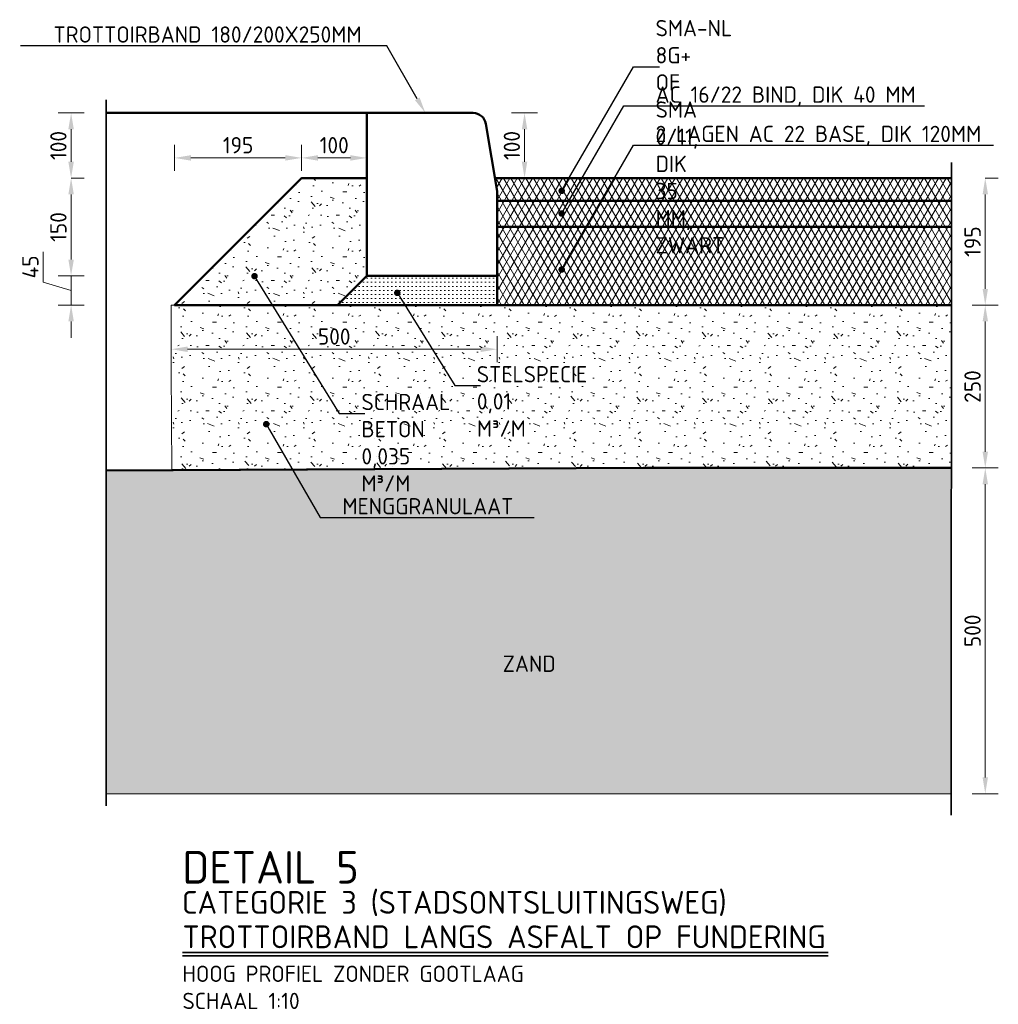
# Model space of a CAD drawing. Header units: metres. Extents: x 92403 to 95147, y 464428 to 465602.
# Tile 207 of 256: x 92582.16 to 92583.67, y 465104.2 to 465105.71. Entities that reach past the tile are written whole.
import ezdxf
from ezdxf import colors
from ezdxf.entities.mleader import LeaderData, LeaderLine
from ezdxf.math import Vec2, Vec3

# ---------------------------------------------------------------- set-up
doc = ezdxf.new("R2010")
doc.units = ezdxf.units.M
doc.linetypes.add('AL-PROJECT', pattern=[18, 12, -3, 0, -3])
doc.layers.get('0').update_dxf_attribs({"linetype": 'CONTINUOUS'})
doc.layers.get('Defpoints').update_dxf_attribs({"linetype": 'CONTINUOUS'})
for name, color, linetype, lineweight in [('N-WE-GW-GROND_ZAND-AD', 7, 'CONTINUOUS', 18), ('N-WE-GW-GROND_ZAND_CUNETZAND-AD-10', 7, 'CONTINUOUS', 18), ('N-WE-GW-GROND_ZAND_CUNETZAND-WERK-T25', 7, 'CONTINUOUS', 25), ('N-WE-VH-KANTOPSLUITING_TROTTOIRBAND-T25', 7, 'CONTINUOUS', 25), ('N-WE-VH-KANTOPSLUITING_TROTTOIRBAND_130 150-GD', 210, 'CONTINUOUS', 50), ('N-WE-VH-VERHARDING_ASFALT-AD-10', 252, 'CONTINUOUS', 18), ('N-WE-VH-VERHARDING_ASFALT-GD', 252, 'CONTINUOUS', 50), ('N-WE-VH-VERHARDING_ASFALT-T25', 7, 'CONTINUOUS', 25), ('N-WE-VH-VERHARDING_BETON-AD-10', 252, 'CONTINUOUS', 18), ('N-WE-VH-VERHARDING_BETON_SCHRAAL-GD', 252, 'CONTINUOUS', 50), ('N-WE-VH-VERHARDING_BETON_SCHRAAL-T25', 7, 'CONTINUOUS', 25), ('N-WE-VH-VERHARDING_FUNDERING-AD-10', 252, 'CONTINUOUS', 18), ('N-WE-VH-VERHARDING_TEGEL-GD', 252, 'CONTINUOUS', 50), ('X-XX-AL-PROJECTGRENS-G', 7, 'AL-PROJECT', 35), ('X-XX-AL-TEKENBLAD_KADER_ROOSTERVERDELING-GD', 7, 'CONTINUOUS', 35), ('X-XX-AL-TEKENBLAD_TITELBLOK-T25', 7, 'CONTINUOUS', 25), ('X-XX-AL-TEKENBLAD_TITELBLOK-T35', 50, 'CONTINUOUS', 35), ('X-XX-AL-TEKENBLAD_TITELBLOK-T50', 130, 'CONTINUOUS', 50), ('X-XX-AL-VERWIJZING_DETAIL-M', 7, 'CONTINUOUS', 18)]:
    doc.layers.add(name, color=color, linetype=linetype, lineweight=lineweight)
doc.styles.add('NLCS-ISO-ANNOTATIVE-T25', font='NLCS-ISO.ttf', dxfattribs={"height": 2.5})
doc.styles.add('NLCS-ISO-M10-T25', font='NLCS-ISO.ttf', dxfattribs={"height": 0.025})
doc.styles.add('NLCS-ISO-M10-T35', font='NLCS-ISO.ttf', dxfattribs={"height": 0.035})
doc.styles.add('NLCS-ISO-M10-T50', font='NLCS-ISO.ttf', dxfattribs={"height": 0.05})
doc.dimstyles.new('NLCS-M10-T25-PIJL_L2_H1', dxfattribs={"dimscale": 0.01, "dimtxt": 2.5, "dimasz": 2.5, "dimexe": 2, "dimexo": 2, "dimgap": 0.7, "dimtad": 1, "dimzin": 0, "dimdsep": 46, "dimtxsty": 'NLCS-ISO-M10-T25', "dimcen": 2.5, "dimdle": 2, "dimclrd": 256, "dimclre": 256, "dimclrt": 7, "dimadec": 1, "dimazin": 0, "dimtfac": 1, "dimtdec": 3, "dimtofl": 0, "dimtmove": 1, "dimatfit": 0, "dimfxl": 2, "dimfxlon": 1, "dimtfillclr": 256, "dimtolj": 1, "dimtzin": 0, "dimlwd": -1, "dimlwe": -1, "dimarcsym": 0})
pattern_1 = [(0, (2985.47447, 6084.78609), (0, 0.1), [0, -0.1]), (0, (2985.47547, 6084.75109), (0, 0.1), [0, -0.1]), (0, (2985.47847, 6084.80509), (0, 0.1), [0, -0.1]), (338.1986, (2985.426468, 6084.774087), (0.3000000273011, -0.0999999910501), [0.0107703, -0.5277462]), (216.8699, (2985.436468, 6084.770087), (0.29999999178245, 0.2000000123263), [0.005, -0.495]), (130.6013, (2985.432468, 6084.767087), (0.5000000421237, -0.59999990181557), [0.0092195, -0.9127349]), (206.5651, (2985.39947, 6084.755087), (-0.099999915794, -0.1000001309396), [0.0022361, -0.2213707]), (326.3099, (2985.397468, 6084.754087), (0.1999999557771, -0.1000001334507), [0.0036056, -0.3569496]), (108.4349, (2985.40047, 6084.752087), (-0.0999998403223, 0.2000000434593), [0.0031623, -0.3130655]), (225, (2985.46347, 6084.74509), (-2e-17, -0.100000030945), [0.0042426, -0.1371787]), (0, (2985.46047, 6084.74209), (0.1, 0.1), [0.006, -0.094]), (135, (2985.46647, 6084.74209), (-0.100000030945, 9e-18), [0.0042426, -0.1371787]), (251.5651, (2985.45147, 6084.809087), (0.0999998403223, 0.2000000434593), [0.0031623, -0.3130655]), (0, (2985.45047, 6084.80609), (0.1, 0.1), [0.005, -0.095]), (143.1301, (2985.455468, 6084.806087), (-0.29999999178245, 0.2000000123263), [0.005, -0.495]), (213.6901, (2985.398468, 6084.810087), (0.1999999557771, 0.1000001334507), [0.0036056, -0.3569496]), (341.5651, (2985.39547, 6084.808087), (-0.2000000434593, 0.0999998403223), [0.0063246, -0.3099032]), (126.8699, (2985.401468, 6084.806087), (0.2000000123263, -0.29999999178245), [0.005, -0.495]), (0, (2985.42747, 6084.80609), (0, 0.1), [0, -0.1]), (0, (2985.40047, 6084.78009), (0, 0.1), [0, -0.1]), (0, (2985.42847, 6084.74309), (0, 0.1), [0, -0.1]), (0, (2985.45547, 6084.77409), (0, 0.1), [0, -0.1]), (0, (2985.42647, 6084.79109), (0, 0.1), [0, -0.1]), (0, (2985.40447, 6084.79409), (0, 0.1), [0, -0.1]), (0, (2985.41347, 6084.78809), (0, 0.1), [0, -0.1]), (0, (2985.40947, 6084.76409), (0, 0.1), [0, -0.1]), (0, (2985.38547, 6084.76809), (0, 0.1), [0, -0.1]), (0, (2985.38647, 6084.79109), (0, 0.1), [0, -0.1]), (0, (2985.38347, 6084.81309), (0, 0.1), [0, -0.1]), (0, (2985.41447, 6084.81709), (0, 0.1), [0, -0.1]), (0, (2985.43647, 6084.82109), (0, 0.1), [0, -0.1]), (0, (2985.47147, 6084.81709), (0, 0.1), [0, -0.1]), (0, (2985.44747, 6084.78609), (0, 0.1), [0, -0.1]), (0, (2985.43747, 6084.80409), (0, 0.1), [0, -0.1]), (0, (2985.44547, 6084.75609), (0, 0.1), [0, -0.1]), (0, (2985.41547, 6084.75109), (0, 0.1), [0, -0.1]), (0, (2985.44547, 6084.72909), (0, 0.1), [0, -0.1]), (0, (2985.41247, 6084.73509), (0, 0.1), [0, -0.1]), (0, (2985.38047, 6084.73209), (0, 0.1), [0, -0.1]), (0, (2985.39247, 6084.72709), (0, 0.1), [0, -0.1]), (0, (2985.39347, 6084.74109), (0, 0.1), [0, -0.1]), (0, (2985.46047, 6084.72509), (0, 0.1), [0, -0.1]), (0, (2985.47247, 6084.76609), (0, 0.1), [0, -0.1]), (0, (2985.46747, 6084.79609), (0, 0.1), [0, -0.1]), (0, (2985.42147, 6084.72409), (0, 0.1), [0, -0.1])]

# ---------------------------------------------------------------- blocks, each defined once
blk = doc.blocks.new('*D821')
at = {"layer": 'Defpoints', "color": 0, "transparency": 16777216}
for p in [(92582.2436, 465105.4633), (92582.2436, 465105.4633), (92582.2436, 465105.3133)]:
    blk.add_point(p, dxfattribs=at)
at = {"layer": 'X-XX-AL-VERWIJZING_DETAIL-M', "transparency": 16777216}
for p, q in [((92582.2436, 465105.4633), (92582.2636, 465105.4633)), ((92582.2436, 465105.3383), (92582.2436, 465105.4383)), ((92582.2436, 465105.3133), (92582.2636, 465105.3133))]:
    blk.add_line(p, q, dxfattribs=at)
for points in [[(92582.2394, 465105.4383), (92582.2478, 465105.4383), (92582.2436, 465105.4633)], [(92582.2394, 465105.3383), (92582.2478, 465105.3383), (92582.2436, 465105.3133)]]:
    blk.add_solid(points, dxfattribs=at)
at = {"layer": 'X-XX-AL-VERWIJZING_DETAIL-M', "color": 7, "transparency": 16777216, "insert": (92582.2241, 465105.3883), "char_height": 0.025, "attachment_point": 5, "rotation": 90, "style": 'NLCS-ISO-M10-T25'}
blk.add_mtext('\\A1;150', dxfattribs=at)
blk = doc.blocks.new('*D822')
at = {"layer": 'Defpoints', "color": 0, "transparency": 16777216}
for p in [(92582.2436, 465105.5633), (92582.4474, 465105.5633), (92582.2436, 465105.4633)]:
    blk.add_point(p, dxfattribs=at)
at = {"layer": 'X-XX-AL-VERWIJZING_DETAIL-M', "transparency": 16777216}
for p, q in [((92582.2636, 465105.5633), (92582.2236, 465105.5633)), ((92582.2436, 465105.4883), (92582.2436, 465105.5383)), ((92582.2436, 465105.4633), (92582.2636, 465105.4633))]:
    blk.add_line(p, q, dxfattribs=at)
for points in [[(92582.2394, 465105.5383), (92582.2478, 465105.5383), (92582.2436, 465105.5633)], [(92582.2394, 465105.4883), (92582.2478, 465105.4883), (92582.2436, 465105.4633)]]:
    blk.add_solid(points, dxfattribs=at)
at = {"layer": 'X-XX-AL-VERWIJZING_DETAIL-M', "color": 7, "transparency": 16777216, "insert": (92582.2241, 465105.5133), "char_height": 0.025, "attachment_point": 5, "rotation": 90, "style": 'NLCS-ISO-M10-T25'}
blk.add_mtext('\\A1;100', dxfattribs=at)
blk = doc.blocks.new('*D823')
at = {"layer": 'Defpoints', "color": 0, "transparency": 16777216}
for p in [(92583.6467, 465105.4633), (92583.6467, 465105.4633), (92583.6467, 465105.2683)]:
    blk.add_point(p, dxfattribs=at)
at = {"layer": 'X-XX-AL-VERWIJZING_DETAIL-M', "transparency": 16777216}
for p, q in [((92583.6467, 465105.4633), (92583.6667, 465105.4633)), ((92583.6467, 465105.2933), (92583.6467, 465105.4383)), ((92583.6467, 465105.2683), (92583.6667, 465105.2683))]:
    blk.add_line(p, q, dxfattribs=at)
for points in [[(92583.6426, 465105.4383), (92583.6509, 465105.4383), (92583.6467, 465105.4633)], [(92583.6426, 465105.2933), (92583.6509, 465105.2933), (92583.6467, 465105.2683)]]:
    blk.add_solid(points, dxfattribs=at)
at = {"layer": 'X-XX-AL-VERWIJZING_DETAIL-M', "color": 7, "transparency": 16777216, "insert": (92583.6272, 465105.3658), "char_height": 0.025, "attachment_point": 5, "rotation": 90, "style": 'NLCS-ISO-M10-T25'}
blk.add_mtext('\\A1;195', dxfattribs=at)
blk = doc.blocks.new('*D824')
at = {"layer": 'Defpoints', "color": 0, "transparency": 16777216}
for p in [(92583.595, 465105.2683), (92583.595, 465105.0183), (92583.6467, 465105.0183)]:
    blk.add_point(p, dxfattribs=at)
at = {"layer": 'X-XX-AL-VERWIJZING_DETAIL-M', "transparency": 16777216}
for p, q in [((92583.6267, 465105.2683), (92583.6667, 465105.2683)), ((92583.6467, 465105.2433), (92583.6467, 465105.0433)), ((92583.6267, 465105.0183), (92583.6667, 465105.0183))]:
    blk.add_line(p, q, dxfattribs=at)
for points in [[(92583.6426, 465105.2433), (92583.6509, 465105.2433), (92583.6467, 465105.2683)], [(92583.6426, 465105.0433), (92583.6509, 465105.0433), (92583.6467, 465105.0183)]]:
    blk.add_solid(points, dxfattribs=at)
at = {"layer": 'X-XX-AL-VERWIJZING_DETAIL-M', "color": 7, "transparency": 16777216, "insert": (92583.6272, 465105.1433), "char_height": 0.025, "attachment_point": 5, "rotation": 90, "style": 'NLCS-ISO-M10-T25'}
blk.add_mtext('\\A1;250', dxfattribs=at)
blk = doc.blocks.new('*D816')
at = {"layer": 'Defpoints', "color": 0, "transparency": 16777216}
for p in [(92582.8774, 465105.5633), (92582.9396, 465105.5633), (92582.8941, 465105.4633)]:
    blk.add_point(p, dxfattribs=at)
at = {"layer": 'X-XX-AL-VERWIJZING_DETAIL-M', "transparency": 16777216}
for p, q in [((92582.9196, 465105.5633), (92582.9596, 465105.5633)), ((92582.9396, 465105.4883), (92582.9396, 465105.5383)), ((92582.9196, 465105.4633), (92582.9596, 465105.4633))]:
    blk.add_line(p, q, dxfattribs=at)
for points in [[(92582.9354, 465105.5383), (92582.9437, 465105.5383), (92582.9396, 465105.5633)], [(92582.9354, 465105.4883), (92582.9437, 465105.4883), (92582.9396, 465105.4633)]]:
    blk.add_solid(points, dxfattribs=at)
at = {"layer": 'X-XX-AL-VERWIJZING_DETAIL-M', "color": 7, "transparency": 16777216, "insert": (92582.9201, 465105.5133), "char_height": 0.025, "attachment_point": 5, "rotation": 90, "style": 'NLCS-ISO-M10-T25'}
blk.add_mtext('\\A1;100', dxfattribs=at)
blk = doc.blocks.new('*D817')
at = {"layer": 'Defpoints', "color": 0, "transparency": 16777216}
for p in [(92582.2436, 465105.3133), (92582.6974, 465105.3133), (92582.2974, 465105.2683)]:
    blk.add_point(p, dxfattribs=at)
at = {"layer": 'X-XX-AL-VERWIJZING_DETAIL-M', "transparency": 16777216}
for p, q in [((92582.2436, 465105.3383), (92582.2436, 465105.3633)), ((92582.2006, 465105.3037), (92582.2006, 465105.3502)), ((92582.2436, 465105.2908), (92582.2006, 465105.3037)), ((92582.2636, 465105.3133), (92582.2236, 465105.3133)), ((92582.2436, 465105.2683), (92582.2436, 465105.3133)), ((92582.2636, 465105.2683), (92582.2236, 465105.2683)), ((92582.2436, 465105.2433), (92582.2436, 465105.2183))]:
    blk.add_line(p, q, dxfattribs=at)
for points in [[(92582.2394, 465105.3383), (92582.2478, 465105.3383), (92582.2436, 465105.3133)], [(92582.2394, 465105.2433), (92582.2478, 465105.2433), (92582.2436, 465105.2683)]]:
    blk.add_solid(points, dxfattribs=at)
at = {"layer": 'X-XX-AL-VERWIJZING_DETAIL-M', "color": 7, "transparency": 16777216, "insert": (92582.1811, 465105.327), "char_height": 0.025, "attachment_point": 5, "rotation": 90, "style": 'NLCS-ISO-M10-T25'}
blk.add_mtext('\\A1;45', dxfattribs=at)
blk = doc.blocks.new('*D818')
at = {"layer": 'Defpoints', "color": 0, "transparency": 16777216}
for p in [(92582.5974, 465105.4943), (92582.6974, 465105.4633), (92582.5974, 465105.4433)]:
    blk.add_point(p, dxfattribs=at)
at = {"layer": 'X-XX-AL-VERWIJZING_DETAIL-M', "transparency": 16777216}
for p, q in [((92582.5974, 465105.4743), (92582.5974, 465105.5143)), ((92582.6974, 465105.4833), (92582.6974, 465105.5143)), ((92582.6724, 465105.4943), (92582.6224, 465105.4943))]:
    blk.add_line(p, q, dxfattribs=at)
for points in [[(92582.6224, 465105.4985), (92582.6224, 465105.4901), (92582.5974, 465105.4943)], [(92582.6724, 465105.4985), (92582.6724, 465105.4901), (92582.6974, 465105.4943)]]:
    blk.add_solid(points, dxfattribs=at)
at = {"layer": 'X-XX-AL-VERWIJZING_DETAIL-M', "color": 7, "transparency": 16777216, "insert": (92582.6474, 465105.5138), "char_height": 0.025, "attachment_point": 5, "style": 'NLCS-ISO-M10-T25'}
blk.add_mtext('\\A1;100', dxfattribs=at)
blk = doc.blocks.new('_Dot')
at = {"color": 0, "linetype": 'ByBlock', "lineweight": -2}
blk.add_line((-0.5, 0), (-1, 0), dxfattribs=at)
at = {"color": 0, "linetype": 'ByBlock', "const_width": 0.5}
blk.add_lwpolyline([(-0.25, 0, 1), (0.25, 0, 1)], format="xyb", close=True, dxfattribs=at)
blk = doc.blocks.new('*D819')
at = {"layer": 'Defpoints', "color": 0, "transparency": 16777216}
for p in [(92583.5946, 465105.0183), (92583.5942, 465104.5183), (92583.6467, 465104.5183)]:
    blk.add_point(p, dxfattribs=at)
at = {"layer": 'X-XX-AL-VERWIJZING_DETAIL-M', "transparency": 16777216}
for p, q in [((92583.6267, 465105.0183), (92583.6667, 465105.0183)), ((92583.6467, 465104.9933), (92583.6467, 465104.5433)), ((92583.6267, 465104.5183), (92583.6667, 465104.5183))]:
    blk.add_line(p, q, dxfattribs=at)
for points in [[(92583.6426, 465104.9933), (92583.6509, 465104.9933), (92583.6467, 465105.0183)], [(92583.6426, 465104.5433), (92583.6509, 465104.5433), (92583.6467, 465104.5183)]]:
    blk.add_solid(points, dxfattribs=at)
at = {"layer": 'X-XX-AL-VERWIJZING_DETAIL-M', "color": 7, "transparency": 16777216, "insert": (92583.6272, 465104.7683), "char_height": 0.025, "attachment_point": 5, "rotation": 90, "style": 'NLCS-ISO-M10-T25'}
blk.add_mtext('\\A1;500', dxfattribs=at)
blk = doc.blocks.new('*D820')
at = {"layer": 'Defpoints', "color": 0, "transparency": 16777216}
for p in [(92582.4024, 465105.4943), (92582.5974, 465105.4943), (92582.4024, 465105.2683)]:
    blk.add_point(p, dxfattribs=at)
at = {"layer": 'X-XX-AL-VERWIJZING_DETAIL-M', "transparency": 16777216}
for p, q in [((92582.4024, 465105.4743), (92582.4024, 465105.5143)), ((92582.5724, 465105.4943), (92582.4274, 465105.4943)), ((92582.5974, 465105.4943), (92582.5974, 465105.4743))]:
    blk.add_line(p, q, dxfattribs=at)
for points in [[(92582.4274, 465105.4985), (92582.4274, 465105.4901), (92582.4024, 465105.4943)], [(92582.5724, 465105.4985), (92582.5724, 465105.4901), (92582.5974, 465105.4943)]]:
    blk.add_solid(points, dxfattribs=at)
at = {"layer": 'X-XX-AL-VERWIJZING_DETAIL-M', "color": 7, "transparency": 16777216, "insert": (92582.4999, 465105.5138), "char_height": 0.025, "attachment_point": 5, "style": 'NLCS-ISO-M10-T25'}
blk.add_mtext('\\A1;195', dxfattribs=at)
blk = doc.blocks.new('*D768')
at = {"layer": 'Defpoints', "color": 0, "transparency": 16777216}
for p in [(92582.8974, 465105.2933), (92582.3974, 465105.2006), (92582.3974, 465105.1683)]:
    blk.add_point(p, dxfattribs=at)
at = {"layer": 'X-XX-AL-VERWIJZING_DETAIL-M', "transparency": 16777216}
for p, q in [((92582.3974, 465105.1883), (92582.3974, 465105.2206)), ((92582.8974, 465105.2206), (92582.8974, 465105.1806)), ((92582.8724, 465105.2006), (92582.4224, 465105.2006))]:
    blk.add_line(p, q, dxfattribs=at)
for points in [[(92582.4224, 465105.2048), (92582.4224, 465105.1964), (92582.3974, 465105.2006)], [(92582.8724, 465105.2048), (92582.8724, 465105.1964), (92582.8974, 465105.2006)]]:
    blk.add_solid(points, dxfattribs=at)
at = {"layer": 'X-XX-AL-VERWIJZING_DETAIL-M', "color": 7, "transparency": 16777216, "insert": (92582.6474, 465105.2201), "char_height": 0.025, "attachment_point": 5, "style": 'NLCS-ISO-M10-T25'}
blk.add_mtext('\\A1;500', dxfattribs=at)

msp = doc.modelspace()

# ---------------------------------------------------------------- hatches: boundary and pattern name
at = {"layer": 'N-WE-GW-GROND_ZAND_CUNETZAND-AD-10'}
h = msp.add_hatch(dxfattribs=at)
h.set_pattern_fill('AGW-GROND_ZAND_CUNETZAND', color=256, scale=0.01, pattern_type=2)
h.set_pattern_definition([(0, (2985.3794685, 6084.722087), (0.00625, 0.00625), [0, -0.0125])])
h.paths.add_polyline_path([(92582.297407, 465105.014406), (92582.297407, 465104.518326), (92583.594179, 465104.518326), (92583.594564, 465105.018326), (92583.122273, 465105.018326)])
at = {"layer": 'N-WE-VH-VERHARDING_ASFALT-AD-10'}
h = msp.add_hatch(dxfattribs=at)
h.set_pattern_fill('AVH-ASFALT', color=256, scale=0.01, pattern_type=2)
h.set_pattern_definition([(60, (92580.33699, 465107.654721), (-0.008660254, 0.005), []), (120, (92580.33699, 465107.654721), (-0.008660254, -0.005), [])])
h.paths.add_polyline_path([(92583.594964, 465105.463326), (92582.894074, 465105.463326), (92582.897407, 465105.443326), (92582.897407, 465105.423326), (92583.594964, 465105.428326)])
h.paths.add_polyline_path([(92583.594964, 465105.428326), (92582.897407, 465105.423326), (92582.897407, 465105.388326), (92583.594964, 465105.388326)])
h.paths.add_polyline_path([(92583.594964, 465105.388326), (92582.897407, 465105.388326), (92582.897407, 465105.293326), (92582.897407, 465105.268326), (92583.594964, 465105.268326)])
at = {"layer": 'N-WE-VH-VERHARDING_BETON-AD-10'}
h = msp.add_hatch(dxfattribs=at)
h.set_pattern_fill('AVH-BETON_SCHRAAL', color=256, scale=0.01, pattern_type=2)
h.set_pattern_definition(pattern_1)
h.paths.add_polyline_path([(92582.402407, 465105.268326), (92582.652407, 465105.268326), (92582.697407, 465105.313326), (92582.697407, 465105.463326), (92582.597407, 465105.463326)])
at = {"layer": 'N-WE-VH-VERHARDING_FUNDERING-AD-10'}
h = msp.add_hatch(dxfattribs=at)
h.set_pattern_fill('AVH-FUNDERING_ZANDCEMENTSTAB', color=256, scale=0.01, pattern_type=2)
h.set_pattern_definition([(0, (2985.3794685, 6084.722087), (0.03125, 0.00625), [0, -0.00625])])
h.paths.add_polyline_path([(92582.797407, 465105.313326), (92582.697407, 465105.313326), (92582.652426, 465105.268326), (92582.897407, 465105.268326), (92582.897408, 465105.313326), (92582.897408, 465105.313326), (92582.760322, 465105.313326)])
h.paths.add_polyline_path([(92582.897408, 465105.313326), (92582.697407, 465105.313326), (92582.797407, 465105.313326), (92582.760322, 465105.313326)], flags=17)
h = msp.add_hatch(dxfattribs=at)
h.set_pattern_fill('AVH-FUNDERING_GRANULAAT', color=256, scale=0.01, pattern_type=2)
h.set_pattern_definition(pattern_1)
h.paths.add_polyline_path([(92583.594757, 465105.268326), (92582.922407, 465105.268326), (92582.397407, 465105.268326), (92582.398137, 465105.014885), (92583.122273, 465105.018326), (92583.594564, 465105.018326)])

# ---------------------------------------------------------------- linework, layer by layer
at = {"layer": 'N-WE-GW-GROND_ZAND-AD'}
msp.add_lwpolyline([(92583.594564, 465104.518326), (92582.297407, 465104.518326)], dxfattribs=at)
at = {"layer": 'N-WE-VH-KANTOPSLUITING_TROTTOIRBAND_130 150-GD', "flags": 128}
msp.add_lwpolyline([(92582.880193, 465105.546614), (92582.897407, 465105.443326), (92582.897407, 465105.313326), (92582.697407, 465105.313326), (92582.697407, 465105.563326), (92582.860465, 465105.563326, -0.36662936)], format="xyb", close=True, dxfattribs=at)
at = {"layer": 'N-WE-VH-VERHARDING_ASFALT-GD'}
for points in [[(92583.594964, 465105.463326), (92582.894074, 465105.463326)], [(92583.594964, 465105.428326), (92582.897407, 465105.428326)], [(92583.594964, 465105.388326), (92582.897407, 465105.388326)], [(92583.594564, 465105.268326), (92582.897407, 465105.268326)]]:
    msp.add_lwpolyline(points, dxfattribs=at)
at = {"layer": 'N-WE-VH-VERHARDING_BETON_SCHRAAL-GD'}
for points in [[(92582.697407, 465105.463326), (92582.597407, 465105.463326), (92582.402407, 465105.268326), (92582.425348, 465105.268326), (92582.652407, 465105.268326), (92582.697407, 465105.313326), (92582.697407, 465105.313326), (92582.697407, 465105.433326)], [(92582.652407, 465105.268326), (92582.897407, 465105.268326), (92582.897407, 465105.313326), (92582.697407, 465105.313326)]]:
    msp.add_lwpolyline(points, close=True, dxfattribs=at)
for points in [[(92583.594564, 465105.018326), (92583.122273, 465105.018326), (92582.297407, 465105.014406)], [(92583.594564, 465105.018326), (92583.122273, 465105.018326), (92582.398137, 465105.014885)]]:
    msp.add_lwpolyline(points, dxfattribs=at)
at = {"layer": 'N-WE-VH-VERHARDING_FUNDERING-AD-10', "flags": 128}
msp.add_lwpolyline([(92582.447407, 465105.268326), (92582.397407, 465105.268326), (92582.397407, 465105.168326), (92582.398137, 465105.014885)], dxfattribs=at)
at = {"layer": 'N-WE-VH-VERHARDING_TEGEL-GD', "flags": 128}
msp.add_lwpolyline([(92582.297407, 465105.563326), (92582.697407, 465105.563326)], dxfattribs=at)
at = {"layer": 'X-XX-AL-PROJECTGRENS-G'}
for p, q in [((92582.297407, 465105.583538), (92582.297407, 465104.499646)), ((92583.594926, 465105.487178), (92583.594154, 465104.485507))]:
    msp.add_line(p, q, dxfattribs=at)
at = {"layer": 'X-XX-AL-TEKENBLAD_KADER_ROOSTERVERDELING-GD'}
msp.add_line((92582.897408, 465105.293326), (92582.897407, 465105.393326), dxfattribs=at)
at = {"layer": 'X-XX-AL-TEKENBLAD_TITELBLOK-T35'}
for p, q in [((92582.414552, 465104.274356), (92583.405524, 465104.274356)), ((92582.414552, 465104.269356), (92583.405524, 465104.269356))]:
    msp.add_line(p, q, dxfattribs=at)

# ---------------------------------------------------------------- texts
at = {"layer": 'N-WE-GW-GROND_ZAND_CUNETZAND-WERK-T25', "insert": (92582.906008, 465104.705281), "char_height": 0.025, "width": 407.03643035, "attachment_point": 7, "style": 'NLCS-ISO-ANNOTATIVE-T25'}
msp.add_mtext('ZAND', dxfattribs=at)
at = {"layer": 'X-XX-AL-TEKENBLAD_TITELBLOK-T25', "insert": (92582.414552, 465104.187704), "char_height": 0.025, "attachment_point": 7, "style": 'NLCS-ISO-M10-T25'}
msp.add_mtext('HOOG PROFIEL ZONDER GOOTLAAG\\PSCHAAL 1:10', dxfattribs=at)
at = {"layer": 'X-XX-AL-TEKENBLAD_TITELBLOK-T35', "char_height": 0.035, "width": 1.298086, "attachment_point": 7, "style": 'NLCS-ISO-M10-T35'}
for s, insert in [('CATEGORIE 3 (STADSONTSLUITINGSWEG)', (92582.413684, 465104.330589)), ('TROTTOIRBAND LANGS ASFALT OP FUNDERING', (92582.414552, 465104.281131))]:
    msp.add_mtext(s, dxfattribs=dict(at, insert=insert))
at = {"layer": 'X-XX-AL-TEKENBLAD_TITELBLOK-T50', "insert": (92582.414552, 465104.3803), "char_height": 0.05, "width": 1.298086, "attachment_point": 7, "style": 'NLCS-ISO-M10-T50'}
msp.add_mtext('DETAIL 5', dxfattribs=at)

# ---------------------------------------------------------------- dimensions: what is measured, and where the dimension line sits
at = {"layer": 'X-XX-AL-VERWIJZING_DETAIL-M'}
for base, p1, p2, picture, middle in [((92582.243601, 465105.563326), (92582.243601, 465105.463326), (92582.447407, 465105.563326), '*D822', (92582.224101, 465105.513326)), ((92582.939557, 465105.563326), (92582.894074, 465105.463326), (92582.877407, 465105.563326), '*D816', (92582.920057, 465105.513326)), ((92582.243601, 465105.463326), (92582.243601, 465105.313326), (92582.243601, 465105.463326), '*D821', (92582.224101, 465105.388326)), ((92583.646726, 465105.463326), (92583.646726, 465105.268326), (92583.646726, 465105.463326), '*D823', (92583.627226, 465105.365826)), ((92582.243601, 465105.313326), (92582.297407, 465105.268326), (92582.697407, 465105.313326), '*D817', (92582.181101, 465105.310726)), ((92583.646726, 465105.018326), (92583.594964, 465105.268326), (92583.594964, 465105.018326), '*D824', (92583.627226, 465105.143326)), ((92583.646726, 465104.518326), (92583.594564, 465105.018326), (92583.594179, 465104.518326), '*D819', (92583.627226, 465104.768326))]:
    dim = msp.add_linear_dim(base=base, p1=p1, p2=p2, angle=90, dimstyle='NLCS-M10-T25-PIJL_L2_H1', override={"dimdec": 0, "dimlfac": 1000}, dxfattribs=at)
    dim.commit()
    dim.dimension.update_dxf_attribs({"geometry": picture, "text_midpoint": middle})
for base, p1, p2, picture, middle in [((92582.402407, 465105.494313), (92582.597407, 465105.494313), (92582.402407, 465105.268326), '*D820', (92582.499907, 465105.513813)), ((92582.597407, 465105.494313), (92582.697407, 465105.463326), (92582.597407, 465105.443326), '*D818', (92582.647407, 465105.513813)), ((92582.397407, 465105.200603), (92582.897408, 465105.293326), (92582.397407, 465105.168326), '*D768', (92582.647407, 465105.220103))]:
    dim = msp.add_linear_dim(base=base, p1=p1, p2=p2, dimstyle='NLCS-M10-T25-PIJL_L2_H1', override={"dimdec": 0, "dimlfac": 1000}, dxfattribs=at)
    dim.commit()
    dim.dimension.update_dxf_attribs({"geometry": picture, "text_midpoint": middle})

# ---------------------------------------------------------------- leaders
at = {"layer": 'N-WE-VH-KANTOPSLUITING_TROTTOIRBAND-T25'}
ml = msp.add_multileader_mtext('Standard', dxfattribs=at)
ml.set_content('TROTTOIRBAND 180/200X250MM', color=7, style='NLCS-ISO-M10-T25')
ml.set_leader_properties(color=256, lineweight=-1)
ml.build(insert=Vec2(0, 0))
ml.multileader.update_dxf_attribs({"text_left_attachment_type": 5, "text_right_attachment_type": 5, "dogleg_length": 0.025, "arrow_head_size": 0.025, "scale": 0.01})
ctx = ml.context
ctx.base_point, ctx.scale, ctx.char_height, ctx.arrow_head_size, ctx.landing_gap_size, ctx.plane_origin = Vec3(92582.207529, 465105.666172), 0.01, 0.025, 0.025, 0.009, Vec3(92582.787407, 465105.563326)
ctx.left_attachment, ctx.right_attachment = 5, 5
notes = []
notes.append((ctx, [(0, (1, 1, 0), (92582.728029, 465105.666172), (-1, 0), 0.025, [(0, [(92582.787407, 465105.563326)], 0, [])])]))
ctx.mtext.insert, ctx.mtext.flow_direction = Vec3(92582.216529, 465105.696172), 5
at = {"layer": 'N-WE-VH-VERHARDING_ASFALT-T25'}
ml = msp.add_multileader_mtext('Standard', dxfattribs=at)
ml.set_content('\\A1;SMA-NL 8G+ OF SMA 0/11, DIK 35 MM, ZWART', color=7, style='NLCS-ISO-M10-T25')
ml.set_leader_properties(color=256, lineweight=-1)
ml.set_arrow_properties(name='DOT')
ml.build(insert=Vec2(0, 0))
ml.multileader.update_dxf_attribs({"text_left_attachment_type": 5, "text_right_attachment_type": 5, "dogleg_length": 0.025, "arrow_head_size": 0.01, "scale": 0.01})
ctx = ml.context
ctx.base_point, ctx.scale, ctx.char_height, ctx.arrow_head_size, ctx.landing_gap_size, ctx.plane_origin = Vec3(92583.131677, 465105.634334), 0.01, 0.025, 0.01, 0.009, Vec3(92582.996604, 465105.443682)
ctx.left_attachment, ctx.right_attachment = 5, 5
notes.append((ctx, [(0, (1, 1, 0), (92583.106677, 465105.634334), (1, 0), 0.025, [(0, [(92582.996604, 465105.443682)], 0, [])])]))
ctx.mtext.insert, ctx.mtext.width, ctx.mtext.flow_direction = Vec3(92583.140677, 465105.706), 0.58795303, 5
ml = msp.add_multileader_mtext('Standard', dxfattribs=at)
ml.set_content('\\A1;AC 16/22 BIND, DIK 40 MM', color=7, style='NLCS-ISO-M10-T25')
ml.set_leader_properties(color=256, lineweight=-1)
ml.set_arrow_properties(name='DOT')
ml.build(insert=Vec2(0, 0))
ml.multileader.update_dxf_attribs({"text_left_attachment_type": 5, "text_right_attachment_type": 5, "dogleg_length": 0.025, "arrow_head_size": 0.01, "scale": 0.01})
ctx = ml.context
ctx.base_point, ctx.scale, ctx.char_height, ctx.arrow_head_size, ctx.landing_gap_size, ctx.plane_origin = Vec3(92583.131677, 465105.573975), 0.01, 0.025, 0.01, 0.009, Vec3(92582.996604, 465105.408836)
ctx.left_attachment, ctx.right_attachment = 5, 5
notes.append((ctx, [(0, (1, 1, 0), (92583.091947, 465105.573975), (1, 0), 0.03973, [(0, [(92582.996604, 465105.408836)], 0, [])])]))
ctx.mtext.insert, ctx.mtext.flow_direction = Vec3(92583.140677, 465105.603975), 5
ml = msp.add_multileader_mtext('Standard', dxfattribs=at)
ml.set_content('2 LAGEN AC 22 BASE, DIK 120MM', color=7, style='NLCS-ISO-M10-T25')
ml.set_leader_properties(color=256, lineweight=-1)
ml.set_arrow_properties(name='DOT')
ml.build(insert=Vec2(0, 0))
ml.multileader.update_dxf_attribs({"text_left_attachment_type": 5, "text_right_attachment_type": 5, "dogleg_length": 2.5, "arrow_head_size": 0.01, "scale": 0.01})
ctx = ml.context
ctx.base_point, ctx.scale, ctx.char_height, ctx.arrow_head_size, ctx.landing_gap_size, ctx.plane_origin = Vec3(92583.131677, 465105.513616), 0.01, 0.025, 0.01, 0.009, Vec3(92582.996604, 465105.322964)
ctx.left_attachment, ctx.right_attachment = 5, 5
notes.append((ctx, [(0, (1, 1, 0), (92583.106677, 465105.513616), (1, 0), 0.025, [(0, [(92582.996604, 465105.322964)], 0, [])])]))
ctx.mtext.insert, ctx.mtext.flow_direction = Vec3(92583.140677, 465105.543616), 5
at = {"layer": 'N-WE-VH-VERHARDING_BETON_SCHRAAL-T25'}
ml = msp.add_multileader_mtext('Standard', dxfattribs=at)
ml.set_content('\\A1;SCHRAAL BETON 0,035 M³/M', color=7, style='NLCS-ISO-M10-T25')
ml.set_leader_properties(color=256, lineweight=-1)
ml.set_arrow_properties(name='DOT')
ml.build(insert=Vec2(0, 0))
ml.multileader.update_dxf_attribs({"text_left_attachment_type": 5, "text_right_attachment_type": 5, "dogleg_length": 2.5, "arrow_head_size": 0.01, "scale": 0.01})
ctx = ml.context
ctx.base_point, ctx.scale, ctx.char_height, ctx.arrow_head_size, ctx.landing_gap_size, ctx.plane_origin = Vec3(92582.680216, 465105.102096), 0.01, 0.025, 0.01, 0.009, Vec3(92582.572398, 465105.230826)
ctx.left_attachment, ctx.right_attachment = 5, 5
notes.append((ctx, [(0, (1, 1, 0), (92582.655216, 465105.102096), (1, 0), 0.025, [(0, [(92582.525203, 465105.312741)], 0, [])])]))
ctx.mtext.insert, ctx.mtext.width, ctx.mtext.defined_height, ctx.mtext.flow_direction = Vec3(92582.689216, 465105.132096), 0.53994945, 0.086381, 5
ml = msp.add_multileader_mtext('Standard', dxfattribs=at)
ml.set_content('\\A1;STELSPECIE 0,01 M³/M', color=7, style='NLCS-ISO-M10-T25')
ml.set_leader_properties(color=256, lineweight=-1)
ml.set_arrow_properties(name='DOT')
ml.build(insert=Vec2(0, 0))
ml.multileader.update_dxf_attribs({"text_left_attachment_type": 5, "text_right_attachment_type": 5, "dogleg_length": 2.5, "arrow_head_size": 0.01, "scale": 0.01})
ctx = ml.context
ctx.base_point, ctx.scale, ctx.char_height, ctx.arrow_head_size, ctx.landing_gap_size, ctx.plane_origin = Vec3(92582.857388, 465105.144703), 0.01, 0.025, 0.01, 0.009, Vec3(92582.74957, 465105.273433)
ctx.left_attachment, ctx.right_attachment = 5, 5
notes.append((ctx, [(0, (1, 1, 0), (92582.832388, 465105.144703), (1, 0), 0.025, [(0, [(92582.744249, 465105.287138)], 0, [])])]))
ctx.mtext.insert, ctx.mtext.width, ctx.mtext.defined_height, ctx.mtext.flow_direction = Vec3(92582.866388, 465105.174703), 0.53994945, 0.086381, 5
ml = msp.add_multileader_mtext('Standard', dxfattribs=at)
ml.set_content('\\A1;MENGGRANULAAT', color=7, style='NLCS-ISO-M10-T25')
ml.set_leader_properties(color=256, lineweight=-1)
ml.set_arrow_properties(name='DOT')
ml.build(insert=Vec2(0, 0))
ml.multileader.update_dxf_attribs({"text_left_attachment_type": 5, "text_right_attachment_type": 5, "dogleg_length": 2.5, "arrow_head_size": 0.01, "scale": 0.01})
ctx = ml.context
ctx.base_point, ctx.scale, ctx.char_height, ctx.arrow_head_size, ctx.landing_gap_size, ctx.plane_origin = Vec3(92582.650962, 465104.942132), 0.01, 0.025, 0.01, 0.009, Vec3(92582.543144, 465105.085577)
ctx.left_attachment, ctx.right_attachment = 5, 5
notes.append((ctx, [(0, (1, 1, 0), (92582.625962, 465104.942132), (1, 0), 0.025, [(0, [(92582.543144, 465105.085577)], 0, [])])]))
ctx.mtext.insert, ctx.mtext.flow_direction = Vec3(92582.659962, 465104.972132), 5
for ctx, leaders in notes:
    for number, flags, end, landing, length, lines in leaders:
        leader = LeaderData()
        leader.index, (leader.has_last_leader_line, leader.has_dogleg_vector, leader.attachment_direction) = number, flags
        leader.last_leader_point, leader.dogleg_vector, leader.dogleg_length = Vec3(end), Vec3(landing), length
        for number, points, colour, breaks in lines:
            line = LeaderLine()
            line.index, line.vertices, line.color, line.breaks = number, Vec3.list(points), colors.encode_raw_color(colour), breaks
            leader.lines.append(line)
        ctx.leaders.append(leader)

doc.saveas('drawing.dxf')
